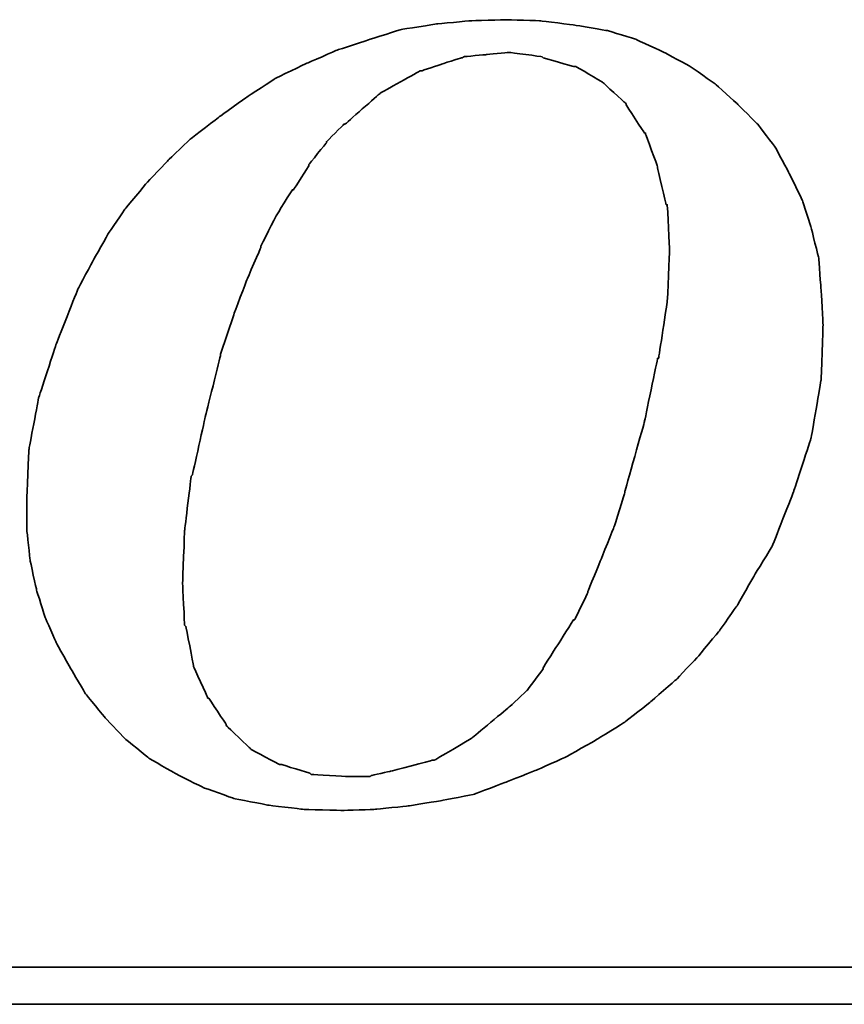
# Model space of a CAD drawing. Header units: millimetres. Extents: x 912 to 1300, y 100 to 249.
# Tile 47 of 53: x 1227.36 to 1232.41, y 143.45 to 149.47. Entities that reach past the tile are written whole.
import ezdxf

# ---------------------------------------------------------------- set-up
doc = ezdxf.new("R2010")
doc.units = ezdxf.units.MM
doc.layers.add('DIM', color=4, linetype='CONTINUOUS')
doc.layers.add('layer 1', color=7, linetype='CONTINUOUS')

# ---------------------------------------------------------------- blocks, each defined once
blk = doc.blocks.new('TBI MOTION logo(完整正式版)')
at = {"layer": 'layer 1', "color": 22, "lineweight": 35}
for points, knots in [([(35.79625, -6.98375), (35.79625, -6.98375), (36.23125, -7.43875), (36.23125, -7.43875), (36.23125, -7.43875), (36.23125, -7.43875), (36.75625, -7.87125), (36.75625, -7.87125), (36.75625, -7.87125), (36.75625, -7.87125), (37.33125, -8.20375), (37.33125, -8.20375), (37.33125, -8.20375), (37.33125, -8.20375), (37.95625, -8.51875), (37.95625, -8.51875), (37.95625, -8.51875), (37.95625, -8.51875), (38.62625, -8.75875), (38.62625, -8.75875), (38.62625, -8.75875), (38.62625, -8.75875), (39.37125, -8.90375), (39.37125, -8.90375), (39.37125, -8.90375), (39.37125, -8.90375), (40.14125, -8.99875), (40.14125, -8.99875), (40.14125, -8.99875), (40.14125, -8.99875), (41.02625, -9.02375), (41.02625, -9.02375), (41.02625, -9.02375), (41.02625, -9.02375), (41.74625, -8.99875), (41.74625, -8.99875), (41.74625, -8.99875), (41.74625, -8.99875), (42.46625, -8.92375), (42.46625, -8.92375), (42.46625, -8.92375), (42.46625, -8.92375), (43.21125, -8.80625), (43.21125, -8.80625), (43.21125, -8.80625), (43.21125, -8.80625), (43.93125, -8.66375), (43.93125, -8.66375), (43.93125, -8.66375), (43.93125, -8.66375), (44.62625, -8.39875), (44.62625, -8.39875), (44.62625, -8.39875), (44.62625, -8.39875), (45.29625, -8.13375), (45.29625, -8.13375), (45.29625, -8.13375), (45.29625, -8.13375), (45.94625, -7.84375), (45.94625, -7.84375), (45.94625, -7.84375), (45.94625, -7.84375), (46.61625, -7.46375), (46.61625, -7.46375), (46.61625, -7.46375), (46.61625, -7.46375), (47.24125, -7.07875), (47.24125, -7.07875), (47.24125, -7.07875), (47.24125, -7.07875), (47.81625, -6.62375), (47.81625, -6.62375), (47.81625, -6.62375), (47.81625, -6.62375), (48.36875, -6.14375), (48.36875, -6.14375), (48.36875, -6.14375), (48.36875, -6.14375), (48.84625, -5.64125), (48.84625, -5.64125), (48.84625, -5.64125), (48.84625, -5.64125), (49.32625, -5.06375), (49.32625, -5.06375), (49.32625, -5.06375), (49.32625, -5.06375), (49.71125, -4.51374), (49.71125, -4.51374), (49.71125, -4.51374), (49.71125, -4.51374), (50.09625, -3.83874), (50.09625, -3.83874), (50.09625, -3.83874), (50.09625, -3.83874), (50.48125, -3.21374), (50.48125, -3.21374), (50.48125, -3.21374), (50.48125, -3.21374), (50.96125, -1.99125), (50.96125, -1.99125), (50.96125, -1.99125), (50.96125, -1.99125), (51.34375, -0.81875), (51.34375, -0.81875), (51.34375, -0.81875), (51.34375, -0.81875), (51.56125, 0.45624), (51.56125, 0.45624), (51.56125, 0.45624), (51.56125, 0.45624), (51.60625, 1.67624), (51.60625, 1.67624), (51.60625, 1.67624), (51.60625, 1.67624), (51.56125, 2.44625), (51.56125, 2.44625), (51.56125, 2.44625), (51.56125, 2.44625), (51.51125, 3.14125), (51.51125, 3.14125), (51.51125, 3.14125), (51.51125, 3.14125), (51.34375, 3.81125), (51.34375, 3.81125), (51.34375, 3.81125), (51.34375, 3.81125), (51.15125, 4.41125), (51.15125, 4.41125), (51.15125, 4.41125), (51.15125, 4.41125), (50.86125, 5.01125), (50.86125, 5.01125), (50.86125, 5.01125), (50.86125, 5.01125), (50.55125, 5.58875), (50.55125, 5.58875), (50.55125, 5.58875), (50.55125, 5.58875), (50.16625, 6.09125), (50.16625, 6.09125), (50.16625, 6.09125), (50.16625, 6.09125), (49.71125, 6.54875), (49.71125, 6.54875), (49.71125, 6.54875), (49.71125, 6.54875), (49.23125, 6.98125), (49.23125, 6.98125), (49.23125, 6.98125), (49.23125, 6.98125), (48.67875, 7.36625), (48.67875, 7.36625), (48.67875, 7.36625), (48.67875, 7.36625), (48.10375, 7.67625), (48.10375, 7.67625), (48.10375, 7.67625), (48.10375, 7.67625), (47.48125, 7.96375), (47.48125, 7.96375), (47.48125, 7.96375), (47.48125, 7.96375), (46.85625, 8.15625), (46.85625, 8.15625), (46.85625, 8.15625), (46.85625, 8.15625), (46.13625, 8.27624), (46.13625, 8.27624), (46.13625, 8.27624), (46.13625, 8.27624), (45.39125, 8.37125), (45.39125, 8.37125), (45.39125, 8.37125), (45.39125, 8.37125), (44.62625, 8.39624), (44.62625, 8.39624), (44.62625, 8.39624), (44.62625, 8.39624), (43.83625, 8.37125), (43.83625, 8.37125), (43.83625, 8.37125), (43.83625, 8.37125), (43.09125, 8.30125), (43.09125, 8.30125), (43.09125, 8.30125), (43.09125, 8.30125), (42.32125, 8.18125), (42.32125, 8.18125), (42.32125, 8.18125), (42.32125, 8.18125), (41.62875, 7.96375), (41.62875, 7.96375), (41.62875, 7.96375), (41.62875, 7.96375), (40.90625, 7.72625), (40.90625, 7.72625), (40.90625, 7.72625), (40.90625, 7.72625), (40.23624, 7.43625), (40.23624, 7.43625), (40.23624, 7.43625), (40.23624, 7.43625), (39.54124, 7.10125), (39.54124, 7.10125), (39.54124, 7.10125), (39.54124, 7.10125), (38.91625, 6.69125), (38.91625, 6.69125), (38.91625, 6.69125), (38.91625, 6.69125), (38.31625, 6.26125), (38.31625, 6.26125), (38.31625, 6.26125), (38.31625, 6.26125), (37.69125, 5.78125), (37.69125, 5.78125), (37.69125, 5.78125), (37.69125, 5.78125), (37.18625, 5.30125), (37.18625, 5.30125), (37.18625, 5.30125), (37.18625, 5.30125), (36.70625, 4.79624), (36.70625, 4.79624), (36.70625, 4.79624), (36.70625, 4.79624), (36.23125, 4.22125), (36.23125, 4.22125), (36.23125, 4.22125), (36.23125, 4.22125), (35.87124, 3.69375), (35.87124, 3.69375), (35.87124, 3.69375), (35.87124, 3.69375), (35.53125, 3.09125), (35.53125, 3.09125), (35.53125, 3.09125), (35.53125, 3.09125), (35.19875, 2.47125), (35.19875, 2.47125), (35.19875, 2.47125), (35.19875, 2.47125), (34.71625, 1.24625), (34.71625, 1.24625), (34.71625, 1.24625), (34.71625, 1.24625), (34.33125, 0.06874), (34.33125, 0.06874), (34.33125, 0.06874), (34.33125, 0.06874), (34.11625, -1.07875), (34.11625, -1.07875), (34.11625, -1.07875), (34.11625, -1.07875), (34.07125, -2.15875), (34.07125, -2.15875), (34.07125, -2.15875), (34.07125, -2.15875), (34.07125, -2.85375), (34.07125, -2.85375), (34.07125, -2.85375), (34.07125, -2.85375), (34.14125, -3.50375), (34.14125, -3.50375), (34.14125, -3.50375), (34.14125, -3.50375), (34.28625, -4.17375), (34.28625, -4.17375), (34.28625, -4.17375), (34.28625, -4.17375), (34.47625, -4.77624), (34.47625, -4.77624), (34.47625, -4.77624), (34.47625, -4.77624), (34.71625, -5.32625), (34.71625, -5.32625), (34.71625, -5.32625), (34.71625, -5.32625), (35.05375, -5.92875), (35.05375, -5.92875), (35.05375, -5.92875), (35.05375, -5.92875), (35.36375, -6.45375), (35.36375, -6.45375), (35.36375, -6.45375), (35.36375, -6.45375), (35.79625, -6.98375), (35.79625, -6.98375)], [0, 0, 0, 0, 0.01388889, 0.01388889, 0.01388889, 0.0138889, 0.02777778, 0.02777778, 0.02777778, 0.02777779, 0.04166667, 0.04166667, 0.04166667, 0.04166668, 0.05555556, 0.05555556, 0.05555556, 0.05555557, 0.06944444, 0.06944444, 0.06944444, 0.06944445, 0.08333333, 0.08333333, 0.08333333, 0.08333334, 0.09722222, 0.09722222, 0.09722222, 0.09722223, 0.11111111, 0.11111111, 0.11111111, 0.11111112, 0.125, 0.125, 0.125, 0.12500001, 0.13888889, 0.13888889, 0.13888889, 0.1388889, 0.15277778, 0.15277778, 0.15277778, 0.15277779, 0.16666667, 0.16666667, 0.16666667, 0.16666668, 0.18055556, 0.18055556, 0.18055556, 0.18055557, 0.19444444, 0.19444444, 0.19444444, 0.19444445, 0.20833333, 0.20833333, 0.20833333, 0.20833334, 0.22222222, 0.22222222, 0.22222222, 0.22222223, 0.23611111, 0.23611111, 0.23611111, 0.23611112, 0.25, 0.25, 0.25, 0.25000001, 0.26388889, 0.26388889, 0.26388889, 0.2638889, 0.27777778, 0.27777778, 0.27777778, 0.27777779, 0.29166667, 0.29166667, 0.29166667, 0.29166668, 0.30555556, 0.30555556, 0.30555556, 0.30555557, 0.31944444, 0.31944444, 0.31944444, 0.31944445, 0.33333333, 0.33333333, 0.33333333, 0.33333334, 0.34722222, 0.34722222, 0.34722222, 0.34722223, 0.36111111, 0.36111111, 0.36111111, 0.36111112, 0.375, 0.375, 0.375, 0.37500001, 0.38888889, 0.38888889, 0.38888889, 0.3888889, 0.40277778, 0.40277778, 0.40277778, 0.40277779, 0.41666667, 0.41666667, 0.41666667, 0.41666668, 0.43055556, 0.43055556, 0.43055556, 0.43055557, 0.44444444, 0.44444444, 0.44444444, 0.44444445, 0.45833333, 0.45833333, 0.45833333, 0.45833334, 0.47222222, 0.47222222, 0.47222222, 0.47222223, 0.48611111, 0.48611111, 0.48611111, 0.48611112, 0.5, 0.5, 0.5, 0.50000001, 0.51388889, 0.51388889, 0.51388889, 0.5138889, 0.52777778, 0.52777778, 0.52777778, 0.52777779, 0.54166667, 0.54166667, 0.54166667, 0.54166668, 0.55555556, 0.55555556, 0.55555556, 0.55555557, 0.56944444, 0.56944444, 0.56944444, 0.56944445, 0.58333333, 0.58333333, 0.58333333, 0.58333334, 0.59722222, 0.59722222, 0.59722222, 0.59722223, 0.61111111, 0.61111111, 0.61111111, 0.61111112, 0.625, 0.625, 0.625, 0.62500001, 0.63888889, 0.63888889, 0.63888889, 0.6388889, 0.65277778, 0.65277778, 0.65277778, 0.65277779, 0.66666667, 0.66666667, 0.66666667, 0.66666668, 0.68055556, 0.68055556, 0.68055556, 0.68055557, 0.69444444, 0.69444444, 0.69444444, 0.69444445, 0.70833333, 0.70833333, 0.70833333, 0.70833334, 0.72222222, 0.72222222, 0.72222222, 0.72222223, 0.73611111, 0.73611111, 0.73611111, 0.73611112, 0.75, 0.75, 0.75, 0.75000001, 0.76388889, 0.76388889, 0.76388889, 0.7638889, 0.77777778, 0.77777778, 0.77777778, 0.77777779, 0.79166667, 0.79166667, 0.79166667, 0.79166668, 0.80555556, 0.80555556, 0.80555556, 0.80555557, 0.81944444, 0.81944444, 0.81944444, 0.81944445, 0.83333333, 0.83333333, 0.83333333, 0.83333334, 0.84722222, 0.84722222, 0.84722222, 0.84722223, 0.86111111, 0.86111111, 0.86111111, 0.86111112, 0.875, 0.875, 0.875, 0.87500001, 0.88888889, 0.88888889, 0.88888889, 0.8888889, 0.90277778, 0.90277778, 0.90277778, 0.90277779, 0.91666667, 0.91666667, 0.91666667, 0.91666668, 0.93055556, 0.93055556, 0.93055556, 0.93055557, 0.94444444, 0.94444444, 0.94444444, 0.94444445, 0.95833333, 0.95833333, 0.95833333, 0.95833334, 0.97222222, 0.97222222, 0.97222222, 0.97222223, 0.98611111, 0.98611111, 0.98611111, 0.98611112, 1, 1, 1, 1]), ([(38.33875, 1.03124), (38.33875, 1.03124), (38.62625, 1.89625), (38.62625, 1.89625), (38.62625, 1.89625), (38.62625, 1.89625), (38.91625, 2.66375), (38.91625, 2.66375), (38.91625, 2.66375), (38.91625, 2.66375), (39.22625, 3.38125), (39.22625, 3.38125), (39.22625, 3.38125), (39.22625, 3.38125), (39.22625, 3.40624), (39.22625, 3.40624), (39.22625, 3.40624), (39.22625, 3.40624), (39.56124, 4.07624), (39.56124, 4.07624), (39.56124, 4.07624), (39.56124, 4.07624), (39.92125, 4.65125), (39.92125, 4.65125), (39.92125, 4.65125), (39.92125, 4.65125), (39.94625, 4.65125), (39.94625, 4.65125), (39.94625, 4.65125), (39.94625, 4.65125), (40.28125, 5.17875), (40.28125, 5.17875), (40.28125, 5.17875), (40.28125, 5.17875), (40.28125, 5.20375), (40.28125, 5.20375), (40.28125, 5.20375), (40.28125, 5.20375), (40.66875, 5.68625), (40.66875, 5.68625), (40.66875, 5.68625), (40.66875, 5.68625), (40.66875, 5.70625), (40.66875, 5.70625), (40.66875, 5.70625), (40.66875, 5.70625), (41.05124, 6.09125), (41.05124, 6.09125), (41.05124, 6.09125), (41.05124, 6.09125), (41.07625, 6.09125), (41.07625, 6.09125), (41.07625, 6.09125), (41.07625, 6.09125), (41.84125, 6.76625), (41.84125, 6.76625), (41.84125, 6.76625), (41.84125, 6.76625), (41.86625, 6.78625), (41.86625, 6.78625), (41.86625, 6.78625), (41.86625, 6.78625), (42.73125, 7.26624), (42.73125, 7.26624), (42.73125, 7.26624), (42.73125, 7.26624), (42.75625, 7.26624), (42.75625, 7.26624), (42.75625, 7.26624), (42.75625, 7.26624), (43.18625, 7.41125), (43.18625, 7.41125), (43.18625, 7.41125), (43.18625, 7.41125), (43.64125, 7.55625), (43.64125, 7.55625), (43.64125, 7.55625), (43.64125, 7.55625), (43.66625, 7.55625), (43.66625, 7.55625), (43.66625, 7.55625), (43.66625, 7.55625), (43.69125, 7.58124), (43.69125, 7.58124), (43.69125, 7.58124), (43.69125, 7.58124), (44.19125, 7.62625), (44.19125, 7.62625), (44.19125, 7.62625), (44.19125, 7.62625), (44.67125, 7.67625), (44.67125, 7.67625), (44.67125, 7.67625), (44.67125, 7.67625), (44.69625, 7.67625), (44.69625, 7.67625), (44.69625, 7.67625), (44.69625, 7.67625), (45.41875, 7.58124), (45.41875, 7.58124), (45.41875, 7.58124), (45.41875, 7.58124), (45.44125, 7.55625), (45.44125, 7.55625), (45.44125, 7.55625), (45.44125, 7.55625), (46.11125, 7.36625), (46.11125, 7.36625), (46.11125, 7.36625), (46.11125, 7.36625), (46.13625, 7.36625), (46.13625, 7.36625), (46.13625, 7.36625), (46.13625, 7.36625), (46.15875, 7.36625), (46.15875, 7.36625), (46.15875, 7.36625), (46.15875, 7.36625), (46.73625, 7.02624), (46.73625, 7.02624), (46.73625, 7.02624), (46.73625, 7.02624), (46.76125, 7.00624), (46.76125, 7.00624), (46.76125, 7.00624), (46.76125, 7.00624), (47.24125, 6.57124), (47.24125, 6.57124), (47.24125, 6.57124), (47.24125, 6.57124), (47.26625, 6.54875), (47.26625, 6.54875), (47.26625, 6.54875), (47.26625, 6.54875), (47.26625, 6.52375), (47.26625, 6.52375), (47.26625, 6.52375), (47.26625, 6.52375), (47.67375, 5.89875), (47.67375, 5.89875), (47.67375, 5.89875), (47.67375, 5.89875), (47.69625, 5.89875), (47.69625, 5.89875), (47.69625, 5.89875), (47.69625, 5.89875), (47.69625, 5.87625), (47.69625, 5.87625), (47.69625, 5.87625), (47.69625, 5.87625), (47.96125, 5.15625), (47.96125, 5.15625), (47.96125, 5.15625), (47.96125, 5.15625), (47.96125, 5.13125), (47.96125, 5.13125), (47.96125, 5.13125), (47.96125, 5.13125), (48.15125, 4.31875), (48.15125, 4.31875), (48.15125, 4.31875), (48.15125, 4.31875), (48.17625, 4.31875), (48.17625, 4.31875), (48.17625, 4.31875), (48.17625, 4.31875), (48.17625, 4.29125), (48.17625, 4.29125), (48.17625, 4.29125), (48.17625, 4.29125), (48.22625, 3.33125), (48.22625, 3.33125), (48.22625, 3.33125), (48.22625, 3.33125), (48.22625, 3.30875), (48.22625, 3.30875), (48.22625, 3.30875), (48.22625, 3.30875), (48.17625, 2.20624), (48.17625, 2.20624), (48.17625, 2.20624), (48.17625, 2.20624), (48.17625, 2.18124), (48.17625, 2.18124), (48.17625, 2.18124), (48.17625, 2.18124), (47.98375, 0.93624), (47.98375, 0.93624), (47.98375, 0.93624), (47.98375, 0.93624), (47.96125, 0.93624), (47.96125, 0.93624), (47.96125, 0.93624), (47.96125, 0.93624), (47.67375, -0.45874), (47.67375, -0.45874), (47.67375, -0.45874), (47.67375, -0.45874), (47.24125, -1.99125), (47.24125, -1.99125), (47.24125, -1.99125), (47.24125, -1.99125), (47.24125, -2.01874), (47.24125, -2.01874), (47.24125, -2.01874), (47.24125, -2.01874), (47.00125, -2.78375), (47.00125, -2.78375), (47.00125, -2.78375), (47.00125, -2.78375), (46.71125, -3.50375), (46.71125, -3.50375), (46.71125, -3.50375), (46.71125, -3.50375), (46.42625, -4.19875), (46.42625, -4.19875), (46.42625, -4.19875), (46.42625, -4.19875), (46.42625, -4.22375), (46.42625, -4.22375), (46.42625, -4.22375), (46.42625, -4.22375), (46.13625, -4.82374), (46.13625, -4.82374), (46.13625, -4.82374), (46.13625, -4.82374), (46.11125, -4.82374), (46.11125, -4.82374), (46.11125, -4.82374), (46.11125, -4.82374), (45.77625, -5.35125), (45.77625, -5.35125), (45.77625, -5.35125), (45.77625, -5.35125), (45.44125, -5.87875), (45.44125, -5.87875), (45.44125, -5.87875), (45.44125, -5.87875), (45.44125, -5.90375), (45.44125, -5.90375), (45.44125, -5.90375), (45.44125, -5.90375), (45.10625, -6.35875), (45.10625, -6.35875), (45.10625, -6.35875), (45.10625, -6.35875), (45.08125, -6.38375), (45.08125, -6.38375), (45.08125, -6.38375), (45.08125, -6.38375), (44.69625, -6.74375), (44.69625, -6.74375), (44.69625, -6.74375), (44.69625, -6.74375), (43.88375, -7.41625), (43.88375, -7.41625), (43.88375, -7.41625), (43.88375, -7.41625), (43.85625, -7.43875), (43.85625, -7.43875), (43.85625, -7.43875), (43.85625, -7.43875), (43.04125, -7.91875), (43.04125, -7.91875), (43.04125, -7.91875), (43.04125, -7.91875), (43.01625, -7.91875), (43.01625, -7.91875), (43.01625, -7.91875), (43.01625, -7.91875), (42.99625, -7.91875), (42.99625, -7.91875), (42.99625, -7.91875), (42.99625, -7.91875), (42.08125, -8.15875), (42.08125, -8.15875), (42.08125, -8.15875), (42.08125, -8.15875), (41.65125, -8.25625), (41.65125, -8.25625), (41.65125, -8.25625), (41.65125, -8.25625), (41.62875, -8.27875), (41.62875, -8.27875), (41.62875, -8.27875), (41.62875, -8.27875), (41.60125, -8.27875), (41.60125, -8.27875), (41.60125, -8.27875), (41.60125, -8.27875), (41.12125, -8.27875), (41.12125, -8.27875), (41.12125, -8.27875), (41.12125, -8.27875), (40.35624, -8.23125), (40.35624, -8.23125), (40.35624, -8.23125), (40.35624, -8.23125), (40.33125, -8.23125), (40.33125, -8.23125), (40.33125, -8.23125), (40.33125, -8.23125), (40.30625, -8.20375), (40.30625, -8.20375), (40.30625, -8.20375), (40.30625, -8.20375), (39.68375, -8.01375), (39.68375, -8.01375), (39.68375, -8.01375), (39.68375, -8.01375), (39.66124, -8.01375), (39.66124, -8.01375), (39.66124, -8.01375), (39.66124, -8.01375), (39.63625, -8.01375), (39.63625, -8.01375), (39.63625, -8.01375), (39.63625, -8.01375), (39.01125, -7.67875), (39.01125, -7.67875), (39.01125, -7.67875), (39.01125, -7.67875), (38.98875, -7.65375), (38.98875, -7.65375), (38.98875, -7.65375), (38.98875, -7.65375), (38.48625, -7.17375), (38.48625, -7.17375), (38.48625, -7.17375), (38.48625, -7.17375), (38.45875, -7.14875), (38.45875, -7.14875), (38.45875, -7.14875), (38.45875, -7.14875), (38.45875, -7.12875), (38.45875, -7.12875), (38.45875, -7.12875), (38.45875, -7.12875), (38.07625, -6.54875), (38.07625, -6.54875), (38.07625, -6.54875), (38.07625, -6.54875), (38.05125, -6.54875), (38.05125, -6.54875), (38.05125, -6.54875), (38.05125, -6.54875), (38.05125, -6.52875), (38.05125, -6.52875), (38.05125, -6.52875), (38.05125, -6.52875), (37.74125, -5.85375), (37.74125, -5.85375), (37.74125, -5.85375), (37.74125, -5.85375), (37.74125, -5.82875), (37.74125, -5.82875), (37.74125, -5.82875), (37.74125, -5.82875), (37.57375, -4.96875), (37.57375, -4.96875), (37.57375, -4.96875), (37.57375, -4.96875), (37.54625, -4.94375), (37.54625, -4.94375), (37.54625, -4.94375), (37.54625, -4.94375), (37.50125, -4.03375), (37.50125, -4.03375), (37.50125, -4.03375), (37.50125, -4.03375), (37.50125, -4.00875), (37.50125, -4.00875), (37.50125, -4.00875), (37.50125, -4.00875), (37.54625, -2.85375), (37.54625, -2.85375), (37.54625, -2.85375), (37.54625, -2.85375), (37.69125, -1.65875), (37.69125, -1.65875), (37.69125, -1.65875), (37.69125, -1.65875), (37.71624, -1.63375), (37.71624, -1.63375), (37.71624, -1.63375), (37.71624, -1.63375), (38.00375, -0.33875), (38.00375, -0.33875), (38.00375, -0.33875), (38.00375, -0.33875), (38.33875, 1.00624), (38.33875, 1.00624), (38.33875, 1.00624), (38.33875, 1.00624), (38.33875, 1.03124), (38.33875, 1.03124)], [0, 0, 0, 0, 0.01010101, 0.01010101, 0.01010101, 0.01010102, 0.02020202, 0.02020202, 0.02020202, 0.02020203, 0.03030303, 0.03030303, 0.03030303, 0.03030304, 0.04040404, 0.04040404, 0.04040404, 0.04040405, 0.05050505, 0.05050505, 0.05050505, 0.05050506, 0.06060606, 0.06060606, 0.06060606, 0.06060607, 0.07070707, 0.07070707, 0.07070707, 0.07070708, 0.08080808, 0.08080808, 0.08080808, 0.08080809, 0.09090909, 0.09090909, 0.09090909, 0.0909091, 0.1010101, 0.1010101, 0.1010101, 0.10101011, 0.11111111, 0.11111111, 0.11111111, 0.11111112, 0.12121212, 0.12121212, 0.12121212, 0.12121213, 0.13131313, 0.13131313, 0.13131313, 0.13131314, 0.14141414, 0.14141414, 0.14141414, 0.14141415, 0.15151515, 0.15151515, 0.15151515, 0.15151516, 0.16161616, 0.16161616, 0.16161616, 0.16161617, 0.17171717, 0.17171717, 0.17171717, 0.17171718, 0.18181818, 0.18181818, 0.18181818, 0.18181819, 0.19191919, 0.19191919, 0.19191919, 0.1919192, 0.2020202, 0.2020202, 0.2020202, 0.20202021, 0.21212121, 0.21212121, 0.21212121, 0.21212122, 0.22222222, 0.22222222, 0.22222222, 0.22222223, 0.23232323, 0.23232323, 0.23232323, 0.23232324, 0.24242424, 0.24242424, 0.24242424, 0.24242425, 0.25252525, 0.25252525, 0.25252525, 0.25252526, 0.26262626, 0.26262626, 0.26262626, 0.26262627, 0.27272727, 0.27272727, 0.27272727, 0.27272728, 0.28282828, 0.28282828, 0.28282828, 0.28282829, 0.29292929, 0.29292929, 0.29292929, 0.2929293, 0.3030303, 0.3030303, 0.3030303, 0.30303031, 0.31313131, 0.31313131, 0.31313131, 0.31313132, 0.32323232, 0.32323232, 0.32323232, 0.32323233, 0.33333333, 0.33333333, 0.33333333, 0.33333334, 0.34343434, 0.34343434, 0.34343434, 0.34343435, 0.35353535, 0.35353535, 0.35353535, 0.35353536, 0.36363636, 0.36363636, 0.36363636, 0.36363637, 0.37373737, 0.37373737, 0.37373737, 0.37373738, 0.38383838, 0.38383838, 0.38383838, 0.38383839, 0.39393939, 0.39393939, 0.39393939, 0.3939394, 0.4040404, 0.4040404, 0.4040404, 0.40404041, 0.41414141, 0.41414141, 0.41414141, 0.41414142, 0.42424242, 0.42424242, 0.42424242, 0.42424243, 0.43434343, 0.43434343, 0.43434343, 0.43434344, 0.44444444, 0.44444444, 0.44444444, 0.44444445, 0.45454545, 0.45454545, 0.45454545, 0.45454546, 0.46464646, 0.46464646, 0.46464646, 0.46464647, 0.47474747, 0.47474747, 0.47474747, 0.47474748, 0.48484848, 0.48484848, 0.48484848, 0.48484849, 0.49494949, 0.49494949, 0.49494949, 0.4949495, 0.50505051, 0.50505051, 0.50505051, 0.50505052, 0.51515152, 0.51515152, 0.51515152, 0.51515153, 0.52525253, 0.52525253, 0.52525253, 0.52525254, 0.53535354, 0.53535354, 0.53535354, 0.53535355, 0.54545455, 0.54545455, 0.54545455, 0.54545456, 0.55555556, 0.55555556, 0.55555556, 0.55555557, 0.56565657, 0.56565657, 0.56565657, 0.56565658, 0.57575758, 0.57575758, 0.57575758, 0.57575759, 0.58585859, 0.58585859, 0.58585859, 0.5858586, 0.5959596, 0.5959596, 0.5959596, 0.59595961, 0.60606061, 0.60606061, 0.60606061, 0.60606062, 0.61616162, 0.61616162, 0.61616162, 0.61616163, 0.62626263, 0.62626263, 0.62626263, 0.62626264, 0.63636364, 0.63636364, 0.63636364, 0.63636365, 0.64646465, 0.64646465, 0.64646465, 0.64646466, 0.65656566, 0.65656566, 0.65656566, 0.65656567, 0.66666667, 0.66666667, 0.66666667, 0.66666668, 0.67676768, 0.67676768, 0.67676768, 0.67676769, 0.68686869, 0.68686869, 0.68686869, 0.6868687, 0.6969697, 0.6969697, 0.6969697, 0.69696971, 0.70707071, 0.70707071, 0.70707071, 0.70707072, 0.71717172, 0.71717172, 0.71717172, 0.71717173, 0.72727273, 0.72727273, 0.72727273, 0.72727274, 0.73737374, 0.73737374, 0.73737374, 0.73737375, 0.74747475, 0.74747475, 0.74747475, 0.74747476, 0.75757576, 0.75757576, 0.75757576, 0.75757577, 0.76767677, 0.76767677, 0.76767677, 0.76767678, 0.77777778, 0.77777778, 0.77777778, 0.77777779, 0.78787879, 0.78787879, 0.78787879, 0.7878788, 0.7979798, 0.7979798, 0.7979798, 0.79797981, 0.80808081, 0.80808081, 0.80808081, 0.80808082, 0.81818182, 0.81818182, 0.81818182, 0.81818183, 0.82828283, 0.82828283, 0.82828283, 0.82828284, 0.83838384, 0.83838384, 0.83838384, 0.83838385, 0.84848485, 0.84848485, 0.84848485, 0.84848486, 0.85858586, 0.85858586, 0.85858586, 0.85858587, 0.86868687, 0.86868687, 0.86868687, 0.86868688, 0.87878788, 0.87878788, 0.87878788, 0.87878789, 0.88888889, 0.88888889, 0.88888889, 0.8888889, 0.8989899, 0.8989899, 0.8989899, 0.89898991, 0.90909091, 0.90909091, 0.90909091, 0.90909092, 0.91919192, 0.91919192, 0.91919192, 0.91919193, 0.92929293, 0.92929293, 0.92929293, 0.92929294, 0.93939394, 0.93939394, 0.93939394, 0.93939395, 0.94949495, 0.94949495, 0.94949495, 0.94949496, 0.95959596, 0.95959596, 0.95959596, 0.95959597, 0.96969697, 0.96969697, 0.96969697, 0.96969698, 0.97979798, 0.97979798, 0.97979798, 0.97979799, 0.98989899, 0.98989899, 0.98989899, 0.989899, 1, 1, 1, 1]), ([(75.90875, -9.47875), (75.90875, -9.47875), (75.90875, -12.28625), (75.90875, -12.28625), (75.90875, -12.28625), (75.90875, -12.28625), (75.90875, -12.47875), (75.90875, -12.47875), (75.90875, -12.47875), (75.90875, -12.47875), (75.71625, -12.47875), (75.71625, -12.47875), (75.71625, -12.47875), (75.71625, -12.47875), (-88.32875, -12.47875), (-88.32875, -12.47875), (-88.32875, -12.47875), (-88.32875, -12.47875), (-88.32875, -13.29375), (-88.32875, -13.29375), (-88.32875, -13.29375), (-88.32875, -13.29375), (82.89125, -13.29375), (82.89125, -13.29375), (82.89125, -13.29375), (82.89125, -13.29375), (75.90875, -9.47875), (75.90875, -9.47875)], [0, 0, 0, 0, 0.14285714, 0.14285714, 0.14285714, 0.14285715, 0.28571429, 0.28571429, 0.28571429, 0.2857143, 0.42857143, 0.42857143, 0.42857143, 0.42857144, 0.57142857, 0.57142857, 0.57142857, 0.57142858, 0.71428571, 0.71428571, 0.71428571, 0.71428572, 0.85714286, 0.85714286, 0.85714286, 0.85714287, 1, 1, 1, 1])]:
    blk.add_open_spline(points, degree=3, knots=knots, dxfattribs=at)

msp = doc.modelspace()

# ---------------------------------------------------------------- block references
at = {"layer": 'DIM', "color": 7, "xscale": 0.2778823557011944, "yscale": 0.2778823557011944, "zscale": 0.2778823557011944}
msp.add_blockref('TBI MOTION logo(完整正式版)', (1217.9369, 147.1403), dxfattribs=at)

doc.saveas('drawing.dxf')
